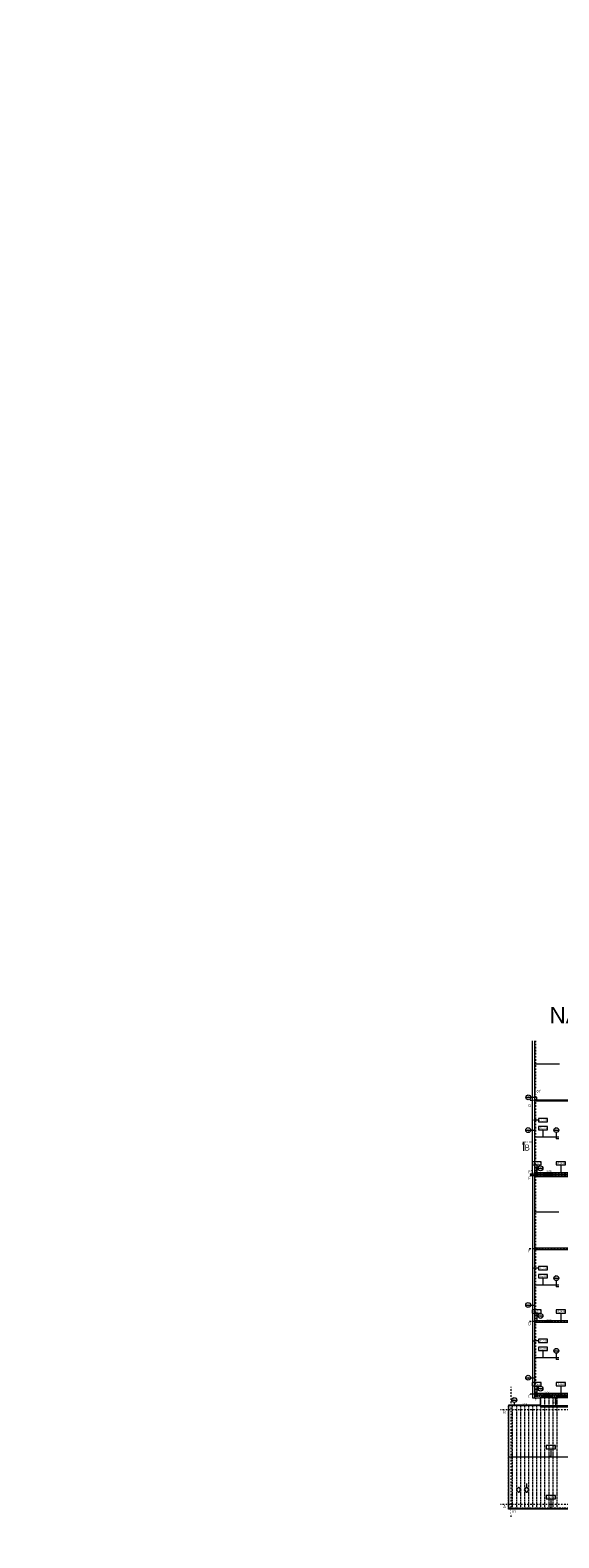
# Model space of a CAD drawing. Header units: millimetres. Extents: x -916886 to 3713765, y -2985421 to 1675785.
# Tile 88 of 256: x -119127 to 11786, y 141702 to 515009. Entities that reach past the tile are written whole.
import ezdxf
from ezdxf import colors
from ezdxf.entities.mleader import LeaderData, LeaderLine
from ezdxf.enums import TextEntityAlignment as Align
from ezdxf.math import Vec2, Vec3

# ---------------------------------------------------------------- set-up
doc = ezdxf.new("R2010")
doc.units = ezdxf.units.MM
for name, pattern in [('CENTERX2', [101.6, 63.5, -12.7, 12.7, -12.7]), ('DASHDOT', [25.4, 12.7, -6.35, 0, -6.35]), ('DASHED', [19.05, 12.7, -6.35]), ('HIDDEN', [9.525, 6.35, -3.175]), ('ČÁRKOVANÁ', [19.05, 12.7, -6.35])]:
    doc.linetypes.add(name, pattern=pattern)
for name, color, linetype, lineweight in [('A99_N_kce-pod', 7, 'DASHED', 20), ('A99_N_kce-pohl', 1, 'Continuous', 9), ('A99_N_koty-vysk', 160, 'Continuous', 9), ('A99_N_txt-popis-200', 240, 'Continuous', 5), ('A99_N_znaceni 200', 5, 'Continuous', 5), ('A99_S_kce-demolice', 30, 'Continuous', 20), ('A99_S_kce-pohl', 7, 'Continuous', 5), ('A99_S_koty-200', 160, 'Continuous', 5), ('A99_S_osy', 1, 'CENTERX2', 5), ('A99_S_txt-popis-200 @ 200', 240, 'Continuous', 9)]:
    doc.layers.add(name, color=color, linetype=linetype, lineweight=lineweight)
doc.styles.add('A99_kota', font='isocpeur.ttf', dxfattribs={"height": 2})
doc.styles.add('A99_popis', font='isocpeur.ttf')
doc.styles.add('ad_popis 100', font='isocpeur.ttf', dxfattribs={"height": 200})
doc.styles.add('ARIAL', font='arial.ttf', dxfattribs={"height": 1000})
doc.styles.get("Standard").update_dxf_attribs({"font": 'isocpeur.ttf', "width": 0.75})

# ---------------------------------------------------------------- blocks, each defined once
blk = doc.blocks.new('*U49')
at = {"color": 0, "linetype": 'ByBlock'}
blk.add_line((0, -2), (-5, -2), dxfattribs=at)
blk.add_lwpolyline([(0, -4), (11.4, -4), (11.4, 0), (0, 0)], close=True, dxfattribs=at)
at = {"color": 0, "linetype": 'ByBlock', "ltscale": 200, "const_width": 0.5}
blk.add_lwpolyline([(-5.3, -2, -1), (-4.8, -2, -1)], format="xyb", close=True, dxfattribs=at)
at = {"color": 0, "linetype": 'ByBlock'}
blk.add_circle((-5, -2), 0.5, dxfattribs=at)
at = {"color": 0, "linetype": 'ByBlock', "style": 'A99_kota'}
for tag, p in [('VYSKA_POPIS1', (5.7, -6)), ('VYSKA_POPIS2', (5.9, -9.5)), ('VYSKA_POPIS3', (5.9, -13)), ('VYSKA', (5.7, -2.2))]:
    blk.add_attdef(tag, text='', height=2, dxfattribs=at).set_placement(p, align=Align.MIDDLE)
blk = doc.blocks.new('*U50')
at = {"color": 0, "linetype": 'ByBlock'}
blk.add_line((5.7, -4), (5.7, -13), dxfattribs=at)
blk.add_lwpolyline([(0, -4), (11.4, -4), (11.4, 0), (0, 0)], close=True, dxfattribs=at)
at = {"color": 0, "linetype": 'ByBlock', "ltscale": 200, "const_width": 0.5}
blk.add_lwpolyline([(5.7, -13.3, -1), (5.7, -12.8, -1)], format="xyb", close=True, dxfattribs=at)
at = {"color": 0, "linetype": 'ByBlock', "style": 'A99_kota'}
for tag, p in [('VYSKA_POPIS1', (5.7, -6)), ('VYSKA_POPIS2', (5.9, -9.5)), ('VYSKA_POPIS3', (5.9, -13)), ('VYSKA', (5.7, -2.2))]:
    blk.add_attdef(tag, text='', height=2, dxfattribs=at).set_placement(p, align=Align.MIDDLE)
blk = doc.blocks.new('*U67')
at = {"color": 0, "linetype": 'ByBlock'}
for p, q in [((5.7, -14.3), (5.3, -12.8)), ((5.7, -4), (5.7, -14.3))]:
    blk.add_line(p, q, dxfattribs=at)
blk.add_lwpolyline([(0, -4), (11.4, -4), (11.4, 0), (0, 0)], close=True, dxfattribs=at)
at = {"color": 0, "linetype": 'ByBlock', "style": 'A99_kota'}
for tag, p in [('VYSKA_POPIS1', (5.7, -6)), ('VYSKA_POPIS2', (5.9, -9.5)), ('VYSKA_POPIS3', (5.9, -13)), ('VYSKA', (5.7, -2.2))]:
    blk.add_attdef(tag, text='', height=2, dxfattribs=at).set_placement(p, align=Align.MIDDLE)
blk = doc.blocks.new('*U64')
at = {"color": 0, "linetype": 'ByBlock'}
for p, q in [((5.7, -14.3), (5.3, -12.8)), ((5.7, -4), (5.7, -14.3))]:
    blk.add_line(p, q, dxfattribs=at)
blk.add_lwpolyline([(0, -4), (11.4, -4), (11.4, 0), (0, 0)], close=True, dxfattribs=at)
at = {"color": 0, "linetype": 'ByBlock', "style": 'A99_kota'}
for tag, p in [('VYSKA_POPIS1', (5.7, -6)), ('VYSKA_POPIS2', (5.9, -9.5)), ('VYSKA_POPIS3', (5.9, -13)), ('VYSKA', (5.7, -2.2))]:
    blk.add_attdef(tag, text='', height=2, dxfattribs=at).set_placement(p, align=Align.MIDDLE)
blk = doc.blocks.new('*U20')
at = {"color": 0, "linetype": 'ByBlock'}
blk.add_line((-3, 0), (3, 0), dxfattribs=at)
blk.add_circle((0, 0), 3.02, dxfattribs=at)
at = {"color": 0, "linetype": 'ByBlock', "style": 'A99_popis'}
for tag, p in [('KATEGORIE', (0, 1.3)), ('PRVEK', (0, -1.3))]:
    blk.add_attdef(tag, text='', height=2, dxfattribs=at).set_placement(p, align=Align.MIDDLE_CENTER)
blk = doc.blocks.new('*U97')
at = {"color": 0, "linetype": 'ByBlock'}
for p, q in [((5.7, -16.1), (5.3, -14.5)), ((5.7, -4), (5.7, -16.1))]:
    blk.add_line(p, q, dxfattribs=at)
blk.add_lwpolyline([(0, -4), (11.4, -4), (11.4, 0), (0, 0)], close=True, dxfattribs=at)
at = {"color": 0, "linetype": 'ByBlock', "style": 'A99_kota'}
for tag, p in [('VYSKA_POPIS1', (5.7, -6)), ('VYSKA_POPIS2', (5.9, -9.5)), ('VYSKA_POPIS3', (5.9, -13)), ('VYSKA', (5.7, -2.2))]:
    blk.add_attdef(tag, text='', height=2, dxfattribs=at).set_placement(p, align=Align.MIDDLE)
blk = doc.blocks.new('*U101')
at = {"color": 0}
for p, q in [((-0.7, 4.1), (-4.1, 0.7)), ((0, 4.4), (0, 11.5)), ((4.1, 0.7), (0.7, 4.1)), ((-4.1, -0.7), (-0.7, -4.1)), ((0.7, -4.1), (4.1, -0.7))]:
    blk.add_line(p, q, dxfattribs=at)
for centre, start, end in [((-3.4, 0), 135, 225), ((0, 3.4), 45, 135), ((3.4, 0), 315, 45), ((0, -3.4), 225, 315)]:
    blk.add_arc(centre, 1.01, start, end, dxfattribs=at)
at = {"color": 0, "linetype": 'ByBlock', "style": 'A99_popis', "width": 0.953108}
blk.add_attdef('SKLADBA', text='', height=3, rotation=0.0103, dxfattribs=at).set_placement((-2.9, -1.5), (2.9, -1.5), align=Align.FIT)
blk = doc.blocks.new('*U95')
at = {"color": 0}
for p, q in [((-0.7, 4.1), (-4.1, 0.7)), ((4.1, 0.7), (0.7, 4.1)), ((-4.1, -0.7), (-0.7, -4.1)), ((0.7, -4.1), (4.1, -0.7))]:
    blk.add_line(p, q, dxfattribs=at)
for centre, start, end in [((-3.4, 0), 135, 225), ((0, 3.4), 45, 135), ((3.4, 0), 315, 45), ((0, -3.4), 225, 315)]:
    blk.add_arc(centre, 1.01, start, end, dxfattribs=at)
at = {"color": 0, "linetype": 'ByBlock', "style": 'A99_popis', "width": 0.953108}
blk.add_attdef('SKLADBA', text='', height=3, rotation=0.0103, dxfattribs=at).set_placement((-2.9, -1.5), (2.9, -1.5), align=Align.FIT)
blk = doc.blocks.new('*U487')
at = {"color": 0, "linetype": 'ByBlock'}
for p, q in [((-11.3, 0), (-11.3, -11.2)), ((741.4, 0), (741.4, -11.2))]:
    blk.add_line(p, q, dxfattribs=at)
at = {"color": 0, "linetype": 'ByBlock', "const_width": 0.63}
for points in [[(-12.1, 0), (-7.6, 0)], [(-6.4, 0), (-5.8, 0)], [(-4.5, 0), (0, 0)], [(734.7, 0), (730.2, 0)], [(736.6, 0), (735.9, 0)], [(742.3, 0), (737.8, 0)]]:
    blk.add_lwpolyline(points, dxfattribs=at)
at = {"color": 0, "linetype": 'ByBlock'}
for points in [[(-11.8, -3.1), (-11.3, 0), (-10.7, -3.1)], [(742, -3.1), (741.4, 0), (740.9, -3.1)]]:
    blk.add_lwpolyline(points, dxfattribs=at)
at = {"color": 0, "linetype": 'ByBlock', "style": 'A99_popis'}
blk.add_attdef('OZNŘ_1K', (-9.6, -10.7), '', height=5, dxfattribs=at)
at = {"color": 0, "linetype": 'ByBlock', "style": 'A99_popis', "flags": 12}
blk.add_attdef('OZNŘ_2K', text='', height=5, dxfattribs=at).set_placement((739.8, -10.7), align=Align.RIGHT)

msp = doc.modelspace()

# ---------------------------------------------------------------- linework, layer by layer
at = {"layer": 'A99_N_kce-pohl', "linetype": 'ČÁRKOVANÁ', "lineweight": 9, "ltscale": 15}
msp.add_line((5860, 176760), (150690, 176760), dxfattribs=at)
at = {"layer": 'A99_N_kce-pohl', "linetype": 'Continuous', "lineweight": 5}
msp.add_lwpolyline([(11790, 240950), (5860, 240950)], dxfattribs=at)
at = {"layer": 'A99_N_kce-pohl', "color": 7, "linetype": 'Continuous', "lineweight": 9}
for points in [[(5280, 231650), (5280, 176350), (7180, 176350), (7180, 174440)], [(11790, 222300), (5860, 222300)]]:
    msp.add_lwpolyline(points, dxfattribs=at)
at = {"layer": 'A99_N_kce-pohl', "color": 7, "linetype": 'Continuous', "ltscale": 25}
for points in [[(138440, 231135), (138440, 231465), (6000, 231465), (6000, 231135)], [(150690, 213135), (150690, 213465), (6000, 213465), (6000, 213135)]]:
    msp.add_lwpolyline(points, close=True, dxfattribs=at)
at = {"layer": 'A99_N_kce-pohl', "linetype": 'Continuous', "lineweight": 9}
for points in [[(11790, 204300), (5860, 204300)], [(11790, 186300), (5860, 186300)], [(7180, 174570), (7180, 174380)]]:
    msp.add_lwpolyline(points, dxfattribs=at)
at = {"layer": 'A99_N_kce-pohl', "linetype": 'Continuous', "ltscale": 25}
msp.add_lwpolyline([(7180, 174440), (-650, 174440), (-650, 148960), (138875, 148960), (138875, 176350)], dxfattribs=at)
at = {"layer": 'A99_N_kce-pohl', "linetype": 'Continuous', "lineweight": 9, "ltscale": 15}
msp.add_lwpolyline([(138875.5, 176350), (7180, 176350)], dxfattribs=at)
at = {"layer": 'A99_N_kce-pohl', "color": 30, "linetype": 'ČÁRKOVANÁ', "lineweight": 5, "ltscale": 20, "true_color": 0xff6e3d}
for points in [[(7350, 174405), (7350, 176350)], [(8350, 174405), (8350, 176350)], [(9350, 174405), (9350, 176350)], [(10350, 174405), (10350, 176350)], [(11350, 174405), (11350, 176350)], [(-650, 148960), (-650, 148960), (-650, 174380)], [(350, 148960), (350, 148960), (350, 174380)], [(1350, 148960), (1350, 148960), (1350, 174380)], [(2350, 148960), (2350, 148960), (2350, 174380)], [(3350, 148960), (3350, 148960), (3350, 174380)], [(4350, 148960), (4350, 148960), (4350, 174380)], [(5350, 148960), (5350, 148960), (5350, 174380)], [(6350, 148960), (6350, 148960), (6350, 174380)], [(7350, 148960), (7350, 148960), (7350, 174380)], [(8350, 148960), (8350, 148960), (8350, 174145)], [(9350, 148960), (9350, 148960), (9350, 174145)], [(10350, 148960), (10350, 148960), (10350, 174145)], [(11350, 148960), (11350, 148960), (11350, 174145)]]:
    msp.add_lwpolyline(points, dxfattribs=at)
at = {"layer": 'A99_N_kce-pohl', "color": 1, "linetype": 'Continuous', "lineweight": 9, "ltscale": 25}
msp.add_lwpolyline([(138352.5, 174145), (138352.5, 174410), (7350, 174410), (7350, 174145)], close=True, dxfattribs=at)
msp.add_lwpolyline([(138875.5, 161700), (-650, 161700)], dxfattribs=at)
at = {"layer": 'A99_N_koty-vysk'}
for points in [[(8260, 231950), (8610, 232050)], [(8260, 231950), (10260, 231950)], [(8260, 231950), (8610, 231850)], [(8260, 231300), (8610, 231400)], [(8260, 231300), (10260, 231300)], [(8260, 231300), (8610, 231200)], [(8260, 195300), (8610, 195400)], [(8260, 195300), (10260, 195300)], [(8260, 195300), (8610, 195200)], [(7720, 177300), (8070, 177400)], [(7720, 177300), (9720, 177300)], [(7720, 177300), (8070, 177200)], [(11052.5, 174662.5), (11052.5, 176305)], [(11052.5, 174662.5), (10952.5, 175012.5)], [(11052.5, 174662.5), (11152.5, 175012.5)]]:
    msp.add_lwpolyline(points, dxfattribs=at)
at = {"layer": 'A99_N_znaceni 200', "lineweight": 5}
for points in [[(4796.9, 242660), (5715.1, 242660)], [(11157.5, 242064.6), (11157.5, 240476.3)], [(11782.5, 240476.3), (11157.5, 240476.3)], [(11157.5, 205414.6), (11157.5, 203826.3)], [(11782.5, 203826.3), (11157.5, 203826.3)], [(4796.9, 199342.5), (5715.1, 199342.5)], [(11157.5, 187414.6), (11157.5, 185826.2)], [(11782.5, 185826.2), (11157.5, 185826.2)], [(4796.9, 181342.5), (5715.1, 181342.5)]]:
    msp.add_lwpolyline(points, dxfattribs=at)
at = {"layer": 'A99_N_znaceni 200'}
msp.add_lwpolyline([(6638.5, 233196.1), (6300, 233196.1)], dxfattribs=at)
at = {"layer": 'A99_S_kce-pohl', "color": 7, "linetype": 'Continuous', "lineweight": 9}
msp.add_lwpolyline([(11930, 258950), (5750, 258950)], dxfattribs=at)
at = {"layer": 'A99_S_osy', "linetype": 'DASHDOT', "lineweight": 5, "ltscale": 30}
for points in [[(6000, 264800), (6000, 175600)], [(152950, 249950), (4375, 249950)], [(152950, 231300), (4375, 231300)], [(179375, 213300), (4375, 213300)], [(176395, 195300), (4375, 195300)], [(0, 146890), (0, 179060)], [(177325, 177300), (4375, 177300)], [(152950, 173400), (-2660, 173400)], [(152950, 150000), (-2645, 150000)]]:
    msp.add_lwpolyline(points, dxfattribs=at)

# ---------------------------------------------------------------- block references
at = {"layer": 'A99_N_koty-vysk', "xscale": 200, "yscale": 200, "zscale": 200}
for name, p, values in [('*U49', (6710, 245505), {'VYSKA': '+14,450'}), ('*U50', (6710, 243560), {'VYSKA': '+14,362'}), ('*U67', (5160, 234820), {'VYSKA': '+13,280'}), ('*U64', (11160, 234820), {'VYSKA': '+13,400'}), ('*U49', (6710, 208855), {'VYSKA': '+14,400'}), ('*U50', (6710, 206910), {'VYSKA': '+14,000'}), ('*U64', (11160, 198170), {'VYSKA': '+13,400'}), ('*U49', (6710, 190855), {'VYSKA': '+14,400'}), ('*U50', (6710, 188910), {'VYSKA': '+14,000'}), ('*U64', (11160, 180170), {'VYSKA': '+13,400'}), ('*U64', (8682.5, 164570), {'VYSKA': '+14,500'}), ('*U97', (8682.5, 152172.5), {'VYSKA': '+13,100'})]:
    msp.add_blockref(name, p, dxfattribs=at).add_auto_attribs(values)
at = {"layer": 'A99_N_txt-popis-200'}
ref = msp.add_blockref('*U487', (5270, 239735), dxfattribs=dict(at, xscale=200, yscale=200, zscale=200))
ref.add_attrib('OZNŘ_1K', 'B', (3343.5, 237589), dxfattribs={"layer": '0', "color": 0, "linetype": 'ByBlock', "height": 1500, "style": 'A99_popis'})
ref.add_attrib('OZNŘ_2K', 'B', dxfattribs={"layer": '0', "color": 0, "linetype": 'ByBlock', "height": 1500, "style": 'A99_popis', "flags": 12}).set_placement((153231.5, 237590.5), align=Align.RIGHT)
at = {"layer": 'A99_N_znaceni 200', "xscale": 200, "yscale": 200, "zscale": 200}
for p, values in [((4192.9, 242660), {'KATEGORIE': 'K', 'PRVEK': '01'}), ((11152.5, 242668.5), {'KATEGORIE': 'K', 'PRVEK': '02'}), ((11152.5, 206018.5), {'KATEGORIE': 'K', 'PRVEK': '02'}), ((4192.9, 199342.5), {'KATEGORIE': 'K', 'PRVEK': '01'}), ((11152.5, 188018.5), {'KATEGORIE': 'K', 'PRVEK': '02'}), ((4192.9, 181342.5), {'KATEGORIE': 'K', 'PRVEK': '01'}), ((757.5, 175820), {'KATEGORIE': 'K', 'PRVEK': '07'})]:
    msp.add_blockref('*U20', p, dxfattribs=at).add_auto_attribs(values)
at = {"layer": 'A99_N_znaceni 200', "lineweight": 5}
ref = msp.add_blockref('*U95', (1855, 153598.4), dxfattribs=dict(at, xscale=133.3, yscale=133.3, zscale=133.3))
ref.add_attrib('SKLADBA', 'S/01', dxfattribs={"layer": '0', "color": 0, "linetype": 'ByBlock', "height": 400, "rotation": 0.010264, "style": 'A99_popis', "width": 0.705829}).set_placement((1473.3, 153397.7), (2235.6, 153397.8), align=Align.FIT)
ref = msp.add_blockref('*U101', (3825, 153600), dxfattribs=dict(at, xscale=133.3, yscale=133.3, zscale=133.3))
ref.add_attrib('SKLADBA', 'S/03', dxfattribs={"layer": '0', "color": 0, "linetype": 'ByBlock', "height": 400, "rotation": 0.010264, "style": 'A99_popis', "width": 0.657151}).set_placement((3443.3, 153399.3), (4205.6, 153399.4), align=Align.FIT)

# ---------------------------------------------------------------- texts
at = {"layer": 'A99_N_koty-vysk', "char_height": 400, "attachment_point": 1, "style": 'ad_popis 100'}
for insert in [(8725, 232695), (8730, 195915), (8222.5, 177920)]:
    msp.add_mtext_dynamic_manual_height_columns('2,0%', width=673.852, gutter_width=2000, heights=[0], dxfattribs=dict(at, insert=insert))
at = {"layer": 'A99_N_koty-vysk', "insert": (10495.2, 174982.5), "char_height": 400, "attachment_point": 1, "rotation": 90, "style": 'ad_popis 100'}
msp.add_mtext_dynamic_manual_height_columns('10,0%', width=673.852, gutter_width=2000, heights=[0], dxfattribs=at)
at = {"layer": 'A99_N_txt-popis-200', "insert": (9462.5, 273126), "char_height": 4000, "attachment_point": 1, "style": 'ARIAL'}
msp.add_mtext_dynamic_manual_height_columns('NÁVRH ', width=22125.035, gutter_width=5000, heights=[0], dxfattribs=at)

# ---------------------------------------------------------------- leaders
at = {"layer": 'A99_S_txt-popis-200 @ 200', "lineweight": 5}
ml = msp.add_multileader_mtext('Standard', dxfattribs=at)
ml.set_content('{\\W1;demontáž a zpětná montáž\\Posvětlení}', color=256)
ml.set_leader_properties(color=256, linetype='ByLayer', lineweight=-1)
ml.build(insert=Vec2(0, 0))
ml.multileader.update_dxf_attribs({"dogleg_length": 250, "arrow_head_size": 500, "scale": 200})
ctx = ml.context
ctx.base_point, ctx.scale, ctx.char_height, ctx.arrow_head_size, ctx.landing_gap_size, ctx.plane_origin, ctx.plane_x_axis, ctx.plane_y_axis = Vec3(-117482.5, 8952.5), 200, 400, 500, 250, Vec3(-118028.4, 7827.8), Vec3(0, -1), Vec3(1, 0)
ctx.text_align_type = 2
notes = []
notes.append((ctx, [(0, (1, 1, 0), (-117482.5, 3482.5), (0, 1), 1450, [(0, [(-119127.3, 3240), (-117482.5, 3242.5)], 0, [])])]))
ctx.mtext.insert, ctx.mtext.text_direction, ctx.mtext.rotation, ctx.mtext.width, ctx.mtext.alignment, ctx.mtext.flow_direction = Vec3(-117282.5, 5182.5), Vec3(0, -1), 4.71238898, 3734.826, 3, 5
ctx.mtext.has_bg_fill, ctx.mtext.bg_color, ctx.mtext.bg_scale_factor, ctx.mtext.bg_transparency, ctx.mtext.use_window_bg_color = 1, -1073741824, 1, 0, 1
for ctx, leaders in notes:
    for number, flags, end, landing, length, lines in leaders:
        leader = LeaderData()
        leader.index, (leader.has_last_leader_line, leader.has_dogleg_vector, leader.attachment_direction) = number, flags
        leader.last_leader_point, leader.dogleg_vector, leader.dogleg_length = Vec3(end), Vec3(landing), length
        for number, points, colour, breaks in lines:
            line = LeaderLine()
            line.index, line.vertices, line.color, line.breaks = number, Vec3.list(points), colors.encode_raw_color(colour), breaks
            leader.lines.append(line)
        ctx.leaders.append(leader)

# ---------------------------------------------------------------- next in the draw order: texts
at = {"layer": 'A99_N_txt-popis-200', "lineweight": 0, "insert": (6245, 252640), "char_height": 650, "attachment_point": 1, "style": 'ad_popis 100', "bg_fill": 2}
msp.add_mtext_dynamic_manual_height_columns("01{\\fArial|b0|i0|c238|p34;\\H1.08333x;'}", width=1436.482, gutter_width=1000, heights=[0], dxfattribs=at)
at = {"layer": 'A99_N_txt-popis-200', "color": 1, "lineweight": 0, "char_height": 750, "attachment_point": 1, "style": 'ad_popis 100', "bg_fill": 3, "box_fill_scale": 1, "bg_fill_color": 256, "bg_fill_transparency": 0}
for s, insert in [('G', (4216.5, 249105)), ('F', (4216.5, 231105)), ('E', (4211.5, 213105)), ('D', (4211.5, 195105)), ('C', (4211.5, 177125)), ('B', (-2033.5, 173165))]:
    msp.add_mtext_dynamic_manual_height_columns(s, width=832.5, gutter_width=1000, heights=[0], dxfattribs=dict(at, insert=insert))
at = {"layer": 'A99_N_txt-popis-200', "color": 1, "lineweight": 0, "insert": (220, 148555), "char_height": 650, "attachment_point": 1, "style": 'ad_popis 100', "bg_fill": 2}
msp.add_mtext_dynamic_manual_height_columns('01', width=832.5, gutter_width=1000, heights=[0], dxfattribs=at)

# ---------------------------------------------------------------- next in the draw order: linework, layer by layer
at = {"layer": 'A99_N_kce-pod', "color": 1, "linetype": 'HIDDEN', "lineweight": 5, "ltscale": 10}
msp.add_lwpolyline([(7180, 174380), (-600, 174380)], dxfattribs=at)
at = {"layer": 'A99_N_kce-pohl', "color": 1, "linetype": 'Continuous', "lineweight": 5, "ltscale": 0.5}
for points in [[(5280, 231650), (5280, 250450)], [(5860, 231650), (5860, 250117.5)]]:
    msp.add_lwpolyline(points, dxfattribs=at)
at = {"layer": 'A99_N_kce-pohl', "linetype": 'DASHDOT', "lineweight": 5, "ltscale": 5}
for points in [[(6300, 249750), (6300, 250150)], [(6100, 249950), (6500, 249950)], [(6100, 231950), (6500, 231950)], [(6300, 231750), (6300, 232150)], [(6100, 195300), (6500, 195300)], [(6300, 195100), (6300, 195500)], [(6100, 177300), (6500, 177300)], [(6300, 177100), (6300, 177500)]]:
    msp.add_lwpolyline(points, dxfattribs=at)
at = {"layer": 'A99_N_kce-pohl', "linetype": 'Continuous', "ltscale": 25}
for points in [[(150690, 250115), (150690, 249785), (6000, 249785), (6000, 250115)], [(150690, 231785), (150690, 232115), (6000, 232115), (6000, 231785)], [(150690, 177135), (150690, 177465), (6000, 177465), (6000, 177135)]]:
    msp.add_lwpolyline(points, close=True, dxfattribs=at)
at = {"layer": 'A99_N_kce-pohl', "linetype": 'Continuous', "lineweight": 9}
msp.add_lwpolyline([(5860, 176350), (5860, 231650)], dxfattribs=at)
at = {"layer": 'A99_N_kce-pohl', "color": 7, "linetype": 'DASHDOT', "lineweight": 5, "ltscale": 5}
for points in [[(6300, 231100), (6300, 231500)], [(6100, 231300), (6500, 231300)], [(6100, 213300), (6500, 213300)], [(6300, 213100), (6300, 213500)]]:
    msp.add_lwpolyline(points, dxfattribs=at)
at = {"layer": 'A99_N_kce-pohl', "color": 1, "linetype": 'Continuous', "ltscale": 25}
msp.add_lwpolyline([(150690, 195135), (150690, 195465), (6000, 195465), (6000, 195135)], close=True, dxfattribs=at)
at = {"layer": 'A99_N_kce-pohl', "linetype": 'Continuous'}
for points in [[(7180, 174570), (-650, 174570)], [(7180, 174570), (-650, 174570)], [(-650, 174570), (-650, 174440)]]:
    msp.add_lwpolyline(points, dxfattribs=at)
for centre in [(6300, 249950), (6300, 231950), (6300, 195300), (6300, 177300), (0, 174475)]:
    msp.add_circle(centre, 60, dxfattribs=at)
at = {"layer": 'A99_N_kce-pohl', "color": 7, "linetype": 'Continuous'}
for centre in [(6300, 231300), (6300, 213300)]:
    msp.add_circle(centre, 60, dxfattribs=at)
at = {"layer": 'A99_N_koty-vysk'}
for points in [[(2040, 174505), (2390, 174605)], [(2040, 174505), (4040, 174505)], [(2040, 174505), (2390, 174405)]]:
    msp.add_lwpolyline(points, dxfattribs=at)
at = {"layer": 'A99_N_znaceni 200'}
for points in [[(4824, 250780), (6300, 250780)], [(6300, 249950), (6300, 250780)], [(6300, 232366.1), (6300, 233196.1)], [(6638.5, 196646.5), (6300, 196646.5)], [(6638.5, 178646.5), (6300, 178646.5)], [(757.5, 175216), (757.5, 174475), (0, 174475)]]:
    msp.add_lwpolyline(points, dxfattribs=at)
at = {"layer": 'A99_S_kce-demolice', "color": 7, "linetype": 'Continuous', "lineweight": 9}
for points in [[(5280, 250450), (5280, 264797.5)], [(5860, 250117.5), (5860, 264800)]]:
    msp.add_lwpolyline(points, dxfattribs=at)
at = {"layer": 'A99_S_kce-pohl', "linetype": 'Continuous', "ltscale": 25}
msp.add_lwpolyline([(5860, 231775), (138440, 231775), (138440, 231675), (5860, 231675)], close=True, dxfattribs=at)
at = {"layer": 'A99_S_osy', "linetype": 'DASHDOT', "lineweight": 5, "ltscale": 30}
for points in [[(152950, 231950), (4375, 231950)], [(152950, 231650), (4375, 231650)]]:
    msp.add_lwpolyline(points, dxfattribs=at)

# ---------------------------------------------------------------- next in the draw order: block references
at = {"layer": 'A99_N_koty-vysk', "xscale": 200, "yscale": 200, "zscale": 200}
for p in [(5160, 198170), (5160, 180170)]:
    msp.add_blockref('*U64', p, dxfattribs=at).add_auto_attribs({'VYSKA': '+13,280'})
at = {"layer": 'A99_N_znaceni 200', "xscale": 200, "yscale": 200, "zscale": 200}
for p in [(4220, 250780), (7242.5, 233196.1), (7242.5, 196646.5), (7242.5, 178646.5)]:
    msp.add_blockref('*U20', p, dxfattribs=at).add_auto_attribs({'KATEGORIE': 'V', 'PRVEK': '01'})

# ---------------------------------------------------------------- next in the draw order: texts
at = {"layer": 'A99_N_koty-vysk', "insert": (2693, 175045), "char_height": 400, "attachment_point": 1, "style": 'ad_popis 100'}
msp.add_mtext_dynamic_manual_height_columns('0,5%', width=673.852, gutter_width=2000, heights=[0], dxfattribs=at)
at = {"layer": 'A99_N_txt-popis-200', "color": 1, "lineweight": 0, "insert": (-2030, 149815), "char_height": 750, "attachment_point": 1, "style": 'ad_popis 100', "bg_fill": 3, "box_fill_scale": 1, "bg_fill_color": 256, "bg_fill_transparency": 0}
msp.add_mtext_dynamic_manual_height_columns('A', width=832.5, gutter_width=1000, heights=[0], dxfattribs=at)

# ---------------------------------------------------------------- next in the draw order: linework, layer by layer
at = {"layer": 'A99_N_kce-pod', "linetype": 'HIDDEN', "lineweight": 5, "ltscale": 10}
msp.add_lwpolyline([(138875.5, 149020), (-600, 149020)], dxfattribs=at)
at = {"layer": 'A99_N_kce-pohl', "linetype": 'Continuous'}
for points in [[(-650, 148830), (-650, 148960)], [(138875, 148830), (-650, 148830)]]:
    msp.add_lwpolyline(points, dxfattribs=at)
at = {"layer": 'A99_S_koty-200', "linetype": 'ByBlock', "lineweight": 5, "ltscale": 2}
for points in [[(-135, 150000), (135, 150000)], [(0, 150135), (0, 149865)]]:
    msp.add_lwpolyline(points, dxfattribs=at)

# ---------------------------------------------------------------- next in the draw order: texts
at = {"layer": 'A99_N_txt-popis-200', "color": 1, "lineweight": 0, "insert": (4220, 232977.5), "char_height": 750, "attachment_point": 1, "style": 'ad_popis 100', "bg_fill": 3, "box_fill_scale": 1, "bg_fill_color": 256, "bg_fill_transparency": 0}
msp.add_mtext_dynamic_manual_height_columns('\\A1;F{\\H0.7x;\\S*^ ;}', width=832.5, gutter_width=1000, heights=[0], dxfattribs=at)

doc.saveas('drawing.dxf')
